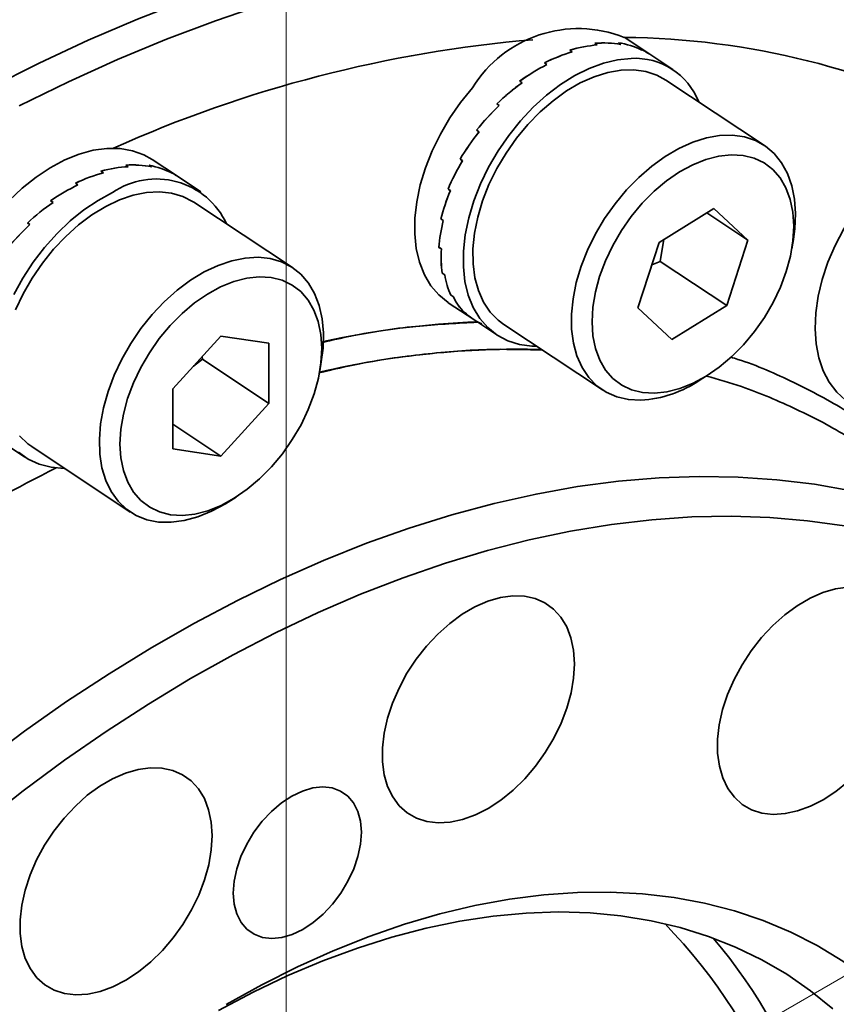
# Model space of a CAD drawing. Header units: millimetres. Extents: x -8713 to 3261, y -18743 to -8704.
# Tile 122 of 133: x 3162.99 to 3165.79, y -18291.78 to -18288.4. Entities that reach past the tile are written whole.
import ezdxf

# ---------------------------------------------------------------- set-up
doc = ezdxf.new("R2010")
doc.units = ezdxf.units.MM
doc.header["$LTSCALE"] = 10
doc.layers.add('1轮廓实线层', color=7, linetype='Continuous', lineweight=18)

msp = doc.modelspace()

# ---------------------------------------------------------------- linework, layer by layer
at = {"color": 7, "linetype": 'Continuous', "lineweight": 35}
for p, q in [((3163.6787, -18289.4825), (3163.844, -18289.5075)), ((3163.844, -18289.5075), (3163.8444, -18289.714)), ((3164.0191, -18289.6023), (3164.0244, -18289.5711)), ((3163.7046, -18290.053), (3163.7313, -18290.036))]:
    msp.add_line(p, q, dxfattribs=at)
at = {"color": 7, "linetype": 'Continuous', "lineweight": 35, "flags": 128}
for points in [[(3165.8342, -18290.3457), (3165.792, -18290.3515), (3165.7485, -18290.3642), (3165.7044, -18290.3835), (3165.6605, -18290.4091), (3165.6176, -18290.4406), (3165.5765, -18290.4773), (3165.5378, -18290.5186), (3165.5024, -18290.5638), (3165.4707, -18290.612), (3165.4435, -18290.6625), (3165.4211, -18290.7143), (3165.4039, -18290.7664), (3165.3924, -18290.818), (3165.3866, -18290.8682), (3165.3867, -18290.916), (3165.3927, -18290.9605), (3165.4044, -18291.0011), (3165.4217, -18291.0369), (3165.4443, -18291.0673), (3165.4717, -18291.0919), (3165.5035, -18291.1101), (3165.5391, -18291.1216), (3165.5778, -18291.1262), (3165.619, -18291.1238), (3165.6619, -18291.1145), (3165.7059, -18291.0985), (3165.7499, -18291.076), (3165.7934, -18291.0474), (3165.8355, -18291.0133)], [(3164.8945, -18290.6086), (3164.8915, -18290.5624), (3164.8826, -18290.5197), (3164.868, -18290.4814), (3164.8481, -18290.4482), (3164.823, -18290.4207), (3164.7933, -18290.3993), (3164.7596, -18290.3844), (3164.7224, -18290.3763), (3164.6823, -18290.3752), (3164.6401, -18290.381), (3164.5966, -18290.3937), (3164.5525, -18290.413), (3164.5086, -18290.4386), (3164.4657, -18290.47), (3164.4246, -18290.5067), (3164.386, -18290.548), (3164.3505, -18290.5932), (3164.3188, -18290.6415), (3164.2916, -18290.692), (3164.2692, -18290.7437), (3164.252, -18290.7959), (3164.2405, -18290.8475), (3164.2347, -18290.8976), (3164.2348, -18290.9454), (3164.2408, -18290.99), (3164.2525, -18291.0305), (3164.2698, -18291.0664), (3164.2924, -18291.0968), (3164.3198, -18291.1214), (3164.3516, -18291.1395), (3164.3872, -18291.151), (3164.4259, -18291.1556), (3164.4671, -18291.1533), (3164.5101, -18291.144), (3164.554, -18291.128), (3164.5981, -18291.1055), (3164.6415, -18291.0769), (3164.6836, -18291.0428), (3164.7236, -18291.0037), (3164.7608, -18290.9603), (3164.7944, -18290.9135), (3164.8239, -18290.864), (3164.8488, -18290.8128), (3164.8686, -18290.7607), (3164.883, -18290.7087), (3164.8917, -18290.6577), (3164.8945, -18290.6086)], [(3164.1621, -18291.1878), (3164.159, -18291.15), (3164.15, -18291.1161), (3164.1353, -18291.0869), (3164.1154, -18291.0634), (3164.0907, -18291.0461), (3164.0619, -18291.0355), (3164.0299, -18291.0319), (3163.9955, -18291.0355), (3163.9596, -18291.046), (3163.9232, -18291.0632), (3163.8874, -18291.0867), (3163.853, -18291.1158), (3163.8211, -18291.1497), (3163.7924, -18291.1875), (3163.7679, -18291.2282), (3163.748, -18291.2706), (3163.7335, -18291.3136), (3163.7247, -18291.356), (3163.7217, -18291.3967), (3163.7248, -18291.4345), (3163.7338, -18291.4684), (3163.7485, -18291.4976), (3163.7685, -18291.5211), (3163.7932, -18291.5384), (3163.8219, -18291.549), (3163.8539, -18291.5526), (3163.8883, -18291.5491), (3163.9242, -18291.5385), (3163.9606, -18291.5213), (3163.9964, -18291.4978), (3164.0308, -18291.4687), (3164.0627, -18291.4348), (3164.0914, -18291.397), (3164.116, -18291.3563), (3164.1358, -18291.3139), (3164.1503, -18291.2709), (3164.1592, -18291.2285), (3164.1621, -18291.1878)]]:
    msp.add_lwpolyline(points, dxfattribs=at)
at = {"layer": '1轮廓实线层'}
for q in [(3163.9041, -18263.938), (3185.3825, -18280.3886)]:
    msp.add_line((3163.9041, -18292.7891), q, dxfattribs=at)
at = {"layer": '1轮廓实线层', "color": 7, "linetype": 'Continuous', "lineweight": 35}
for p, q in [((3165.1536, -18288.5142), (3165.0659, -18288.456)), ((3164.8871, -18288.5058), (3164.8787, -18288.5002)), ((3164.8788, -18288.5002), (3164.8871, -18288.5057)), ((3164.9731, -18288.4822), (3164.9647, -18288.4767)), ((3164.9732, -18288.4822), (3164.9648, -18288.4767)), ((3165.054, -18288.4801), (3165.0456, -18288.4746)), ((3165.0457, -18288.4746), (3165.054, -18288.4801)), ((3165.1262, -18288.4996), (3165.1178, -18288.494)), ((3165.1179, -18288.4941), (3165.1262, -18288.4996)), ((3165.233, -18288.5669), (3165.1536, -18288.5142)), ((3164.7996, -18288.5497), (3164.7913, -18288.5442)), ((3164.7914, -18288.5441), (3164.7997, -18288.5497)), ((3164.7147, -18288.6122), (3164.7063, -18288.6066)), ((3164.7064, -18288.6066), (3164.7147, -18288.6121)), ((3165.5479, -18288.8278), (3165.2091, -18288.6029)), ((3164.6358, -18288.6904), (3164.6275, -18288.6848)), ((3164.6275, -18288.6848), (3164.6359, -18288.6903)), ((3164.5666, -18288.781), (3164.5582, -18288.7754)), ((3164.5583, -18288.7753), (3164.5666, -18288.7809)), ((3163.5299, -18288.9333), (3163.4433, -18288.8758)), ((3164.5016, -18288.8743), (3164.51, -18288.8798)), ((3164.5099, -18288.8799), (3164.5016, -18288.8744)), ((3164.5016, -18288.8744), (3164.5019, -18288.8745)), ((3163.3609, -18288.9005), (3163.3526, -18288.895)), ((3163.3526, -18288.895), (3163.361, -18288.9005)), ((3163.4409, -18288.9011), (3163.4325, -18288.8956)), ((3163.4326, -18288.8956), (3163.441, -18288.9011)), ((3163.267, -18288.9158), (3163.2754, -18288.9214)), ((3163.2753, -18288.9214), (3163.267, -18288.9159)), ((3163.5118, -18288.9232), (3163.5034, -18288.9177)), ((3163.5035, -18288.9177), (3163.5118, -18288.9233)), ((3163.6103, -18288.9867), (3163.5299, -18288.9333)), ((3163.1879, -18288.9629), (3163.1795, -18288.9574)), ((3163.1879, -18288.9629), (3163.1796, -18288.9573)), ((3164.4684, -18288.983), (3164.46, -18288.9774)), ((3164.46, -18288.9774), (3164.4602, -18288.9774)), ((3164.4601, -18288.9773), (3164.4684, -18288.9829)), ((3163.1024, -18289.0232), (3163.094, -18289.0176)), ((3163.0941, -18289.0176), (3163.1024, -18289.0231)), ((3163.9253, -18289.2475), (3163.5865, -18289.0227)), ((3165.1853, -18289.1605), (3165.3743, -18289.0439)), ((3165.3743, -18289.0439), (3165.4907, -18289.1527)), ((3164.4354, -18289.0799), (3164.4438, -18289.0855)), ((3164.4437, -18289.0856), (3164.4354, -18289.08)), ((3164.4354, -18289.08), (3164.4355, -18289.08)), ((3165.3497, -18289.0591), (3165.4907, -18289.1527)), ((3163.0226, -18289.0996), (3163.0142, -18289.0941)), ((3163.0143, -18289.094), (3163.0226, -18289.0995)), ((3165.1892, -18289.2262), (3165.2023, -18289.15)), ((3164.4287, -18289.1777), (3164.4288, -18289.1776)), ((3164.4287, -18289.1776), (3164.4371, -18289.1831)), ((3164.4371, -18289.1832), (3164.4287, -18289.1777)), ((3165.1128, -18289.3859), (3165.1853, -18289.1605)), ((3165.4907, -18289.1527), (3165.4182, -18289.3781)), ((3165.6418, -18289.1825), (3165.6471, -18289.1513)), ((3165.1604, -18289.2378), (3165.1892, -18289.2262)), ((3165.1892, -18289.2262), (3165.4182, -18289.3781)), ((3164.4403, -18289.2661), (3164.4487, -18289.2716)), ((3164.4404, -18289.2662), (3164.4404, -18289.2661)), ((3164.4487, -18289.2717), (3164.4404, -18289.2662)), ((3164.4697, -18289.3415), (3164.4781, -18289.3471)), ((3164.4781, -18289.3471), (3164.4697, -18289.3416)), ((3164.4697, -18289.3416), (3164.4698, -18289.3416)), ((3164.4608, -18289.3679), (3164.5485, -18289.4261)), ((3165.2292, -18289.4947), (3165.1128, -18289.3859)), ((3165.4182, -18289.3781), (3165.2292, -18289.4947)), ((3164.5156, -18289.4006), (3164.5239, -18289.4062)), ((3164.524, -18289.4062), (3164.5156, -18289.4007)), ((3164.5156, -18289.4007), (3164.5156, -18289.4007)), ((3164.5485, -18289.4261), (3164.6279, -18289.4788)), ((3164.6518, -18289.4428), (3164.9906, -18289.6677)), ((3163.5137, -18289.6641), (3163.6787, -18289.4825)), ((3163.6155, -18289.5621), (3163.6143, -18289.5533)), ((3163.5848, -18289.5859), (3163.6155, -18289.5621)), ((3163.6155, -18289.5621), (3163.8444, -18289.714)), ((3165.3272, -18289.6333), (3165.3539, -18289.6163)), ((3163.5142, -18289.8706), (3163.5137, -18289.6641)), ((3163.8444, -18289.714), (3163.6795, -18289.8955)), ((3163.514, -18289.7857), (3163.6795, -18289.8955)), ((3162.9248, -18289.8452), (3163.0052, -18289.8985)), ((3163.0291, -18289.8626), (3163.3679, -18290.0874)), ((3163.6795, -18289.8955), (3163.5142, -18289.8706))]:
    msp.add_line(p, q, dxfattribs=at)
at = {"layer": '1轮廓实线层', "color": 7, "linetype": 'Continuous', "lineweight": 35, "flags": 128}
for points in [[(3162.8851, -18288.6291), (3163.0542, -18288.5444), (3163.2234, -18288.4658), (3163.3925, -18288.3936), (3163.5612, -18288.3278), (3163.7294, -18288.2685), (3163.8968, -18288.2158)], [(3163.9953, -18288.2921), (3163.8284, -18288.3423), (3163.6608, -18288.3992), (3163.4925, -18288.4627), (3163.3238, -18288.5326), (3163.1549, -18288.609), (3162.986, -18288.6916)], [(3164.7643, -18289.5175), (3164.7486, -18289.5171), (3164.7053, -18289.5113), (3164.6652, -18289.4987), (3164.6288, -18289.4794), (3164.5966, -18289.4537), (3164.5691, -18289.4219), (3164.5467, -18289.3846), (3164.5297, -18289.3421), (3164.5183, -18289.2952), (3164.5127, -18289.2445), (3164.513, -18289.1906), (3164.5191, -18289.1344), (3164.531, -18289.0766), (3164.5485, -18289.0181), (3164.5713, -18288.9596), (3164.5992, -18288.9021), (3164.6318, -18288.8462), (3164.6685, -18288.7928), (3164.709, -18288.7426), (3164.7525, -18288.6964), (3164.7985, -18288.6547), (3164.8464, -18288.6182), (3164.8955, -18288.5874), (3164.945, -18288.5628), (3164.9944, -18288.5445), (3165.0428, -18288.533), (3165.0897, -18288.5284)], [(3164.6518, -18289.4428), (3164.6327, -18289.4284), (3164.6049, -18289.3999), (3164.582, -18289.3656), (3164.5644, -18289.3261), (3164.5524, -18289.282), (3164.5461, -18289.234), (3164.5456, -18289.1828), (3164.551, -18289.1292), (3164.5621, -18289.074), (3164.5788, -18289.018), (3164.6008, -18288.962), (3164.6279, -18288.907), (3164.6595, -18288.8537), (3164.6952, -18288.803), (3164.7345, -18288.7557), (3164.7767, -18288.7123), (3164.8213, -18288.6737), (3164.8676, -18288.6404), (3164.9148, -18288.6129), (3164.9622, -18288.5916), (3165.0091, -18288.5768), (3165.0549, -18288.5688), (3165.0988, -18288.5677), (3165.1401, -18288.5735), (3165.1782, -18288.5861), (3165.2091, -18288.6029)], [(3164.5439, -18288.6294), (3164.5033, -18288.6794), (3164.4664, -18288.7327), (3164.4336, -18288.7884), (3164.4055, -18288.8459), (3164.3824, -18288.9044), (3164.3646, -18288.9629), (3164.3524, -18289.0208), (3164.346, -18289.0771), (3164.3455, -18289.131), (3164.3508, -18289.182), (3164.3619, -18289.2291), (3164.3787, -18289.2717), (3164.4008, -18289.3094), (3164.4281, -18289.3414), (3164.46, -18289.3674), (3164.4608, -18289.3679)], [(3165.1226, -18289.7032), (3165.0799, -18289.7008), (3165.0401, -18289.6916), (3165.0038, -18289.6757), (3164.9715, -18289.6533), (3164.9437, -18289.6247), (3164.9208, -18289.5904), (3164.9033, -18289.551), (3164.8912, -18289.5069), (3164.8849, -18289.4589), (3164.8845, -18289.4077), (3164.8898, -18289.3541), (3164.9009, -18289.2988), (3164.9176, -18289.2428), (3164.9397, -18289.1869), (3164.9667, -18289.1318), (3164.9983, -18289.0786), (3165.034, -18289.0279), (3165.0733, -18288.9805), (3165.1156, -18288.9372), (3165.1601, -18288.8986), (3165.2064, -18288.8653), (3165.2536, -18288.8377), (3165.301, -18288.8164), (3165.348, -18288.8017), (3165.3937, -18288.7937), (3165.4376, -18288.7925), (3165.4789, -18288.7983), (3165.517, -18288.8109), (3165.5514, -18288.8301), (3165.5815, -18288.8557), (3165.6069, -18288.8872), (3165.6271, -18288.9241), (3165.642, -18288.966), (3165.6511, -18289.0121), (3165.6545, -18289.0618), (3165.6521, -18289.1143), (3165.6471, -18289.1513)], [(3163.4433, -18288.8758), (3163.4149, -18288.8599), (3163.3756, -18288.8456), (3163.333, -18288.8382), (3163.2877, -18288.8378), (3163.2404, -18288.8442), (3163.1916, -18288.8576), (3163.1422, -18288.8775), (3163.0927, -18288.9039), (3163.0439, -18288.9362), (3162.9964, -18288.9741), (3162.951, -18289.017), (3162.9082, -18289.0644), (3162.8687, -18289.1155), (3162.833, -18289.1696), (3162.8017, -18289.226)], [(3166.074, -18288.8386), (3166.0256, -18288.8731), (3165.9788, -18288.9129), (3165.9343, -18288.9576), (3165.8927, -18289.0064), (3165.8546, -18289.0587), (3165.8204, -18289.1138), (3165.7908, -18289.1708), (3165.7661, -18289.2291), (3165.7466, -18289.2877), (3165.7327, -18289.3458), (3165.7245, -18289.4027), (3165.7221, -18289.4575), (3165.7256, -18289.5094), (3165.7349, -18289.5578), (3165.7499, -18289.6019), (3165.7704, -18289.6412), (3165.7961, -18289.675), (3165.8266, -18289.703), (3165.8378, -18289.7109)], [(3165.1697, -18289.6792), (3165.2127, -18289.6746), (3165.2572, -18289.6631), (3165.3025, -18289.6448), (3165.3478, -18289.6202), (3165.3922, -18289.5895), (3165.4352, -18289.5533), (3165.4758, -18289.5123), (3165.5135, -18289.4671), (3165.5475, -18289.4186), (3165.5773, -18289.3674), (3165.6024, -18289.3146), (3165.6224, -18289.2611), (3165.6369, -18289.2076), (3165.6456, -18289.1553), (3165.6485, -18289.1048), (3165.6454, -18289.0572), (3165.6365, -18289.0132), (3165.6218, -18288.9736), (3165.6017, -18288.9391), (3165.5764, -18288.9102), (3165.5464, -18288.8874), (3165.5122, -18288.8712), (3165.4745, -18288.8618), (3165.4337, -18288.8594), (3165.3908, -18288.8639), (3165.3462, -18288.8754), (3165.301, -18288.8937), (3165.2557, -18288.9184), (3165.2113, -18288.9491), (3165.1683, -18288.9852), (3165.1277, -18289.0262), (3165.09, -18289.0714), (3165.056, -18289.12), (3165.0262, -18289.1711), (3165.001, -18289.2239), (3164.9811, -18289.2775), (3164.9666, -18289.3309), (3164.9578, -18289.3833), (3164.955, -18289.4337), (3164.958, -18289.4813), (3164.967, -18289.5253), (3164.9817, -18289.5649), (3165.0018, -18289.5995), (3165.0271, -18289.6284), (3165.0571, -18289.6511), (3165.0912, -18289.6673), (3165.129, -18289.6768), (3165.1697, -18289.6792)], [(3162.9674, -18289.3397), (3162.9985, -18289.2832), (3163.034, -18289.2289), (3163.0733, -18289.1777), (3163.1159, -18289.1301), (3163.1613, -18289.087), (3163.2086, -18289.0488), (3163.2574, -18289.0162), (3163.3069, -18288.9895)], [(3162.9737, -18289.3922), (3162.9998, -18289.3369), (3163.0306, -18289.2833), (3163.0656, -18289.232), (3163.1042, -18289.184), (3163.146, -18289.1399), (3163.1902, -18289.1003), (3163.2361, -18289.066), (3163.2832, -18289.0373), (3163.3307, -18289.0148), (3163.3777, -18288.9988), (3163.4238, -18288.9895), (3163.4681, -18288.9871), (3163.5099, -18288.9916), (3163.5487, -18289.0029), (3163.5838, -18289.0209), (3163.5865, -18289.0227)], [(3163.6474, -18290.0848), (3163.6001, -18290.1041), (3163.5534, -18290.1167), (3163.5082, -18290.1226), (3163.4651, -18290.1216), (3163.4247, -18290.1136), (3163.3876, -18290.0989), (3163.3545, -18290.0777), (3163.3259, -18290.0503), (3163.3021, -18290.017), (3163.2835, -18289.9785), (3163.2704, -18289.9352), (3163.263, -18289.8879), (3163.2615, -18289.8372), (3163.2657, -18289.784), (3163.2758, -18289.729), (3163.2914, -18289.6731), (3163.3125, -18289.617), (3163.3386, -18289.5618), (3163.3694, -18289.5081), (3163.4044, -18289.4569), (3163.443, -18289.4088), (3163.4848, -18289.3647), (3163.529, -18289.3252), (3163.575, -18289.2908), (3163.622, -18289.2622), (3163.6695, -18289.2397), (3163.7166, -18289.2237), (3163.7626, -18289.2144), (3163.8069, -18289.212), (3163.8487, -18289.2165), (3163.8875, -18289.2278), (3163.9226, -18289.2458), (3163.9536, -18289.2702), (3163.9799, -18289.3006), (3164.0011, -18289.3365), (3164.017, -18289.3775), (3164.0272, -18289.4229), (3164.0317, -18289.472), (3164.0303, -18289.524), (3164.0244, -18289.5711)], [(3163.6799, -18290.0646), (3163.7251, -18290.0399), (3163.7696, -18290.0092), (3163.8125, -18289.9731), (3163.8531, -18289.932), (3163.8908, -18289.8869), (3163.9248, -18289.8383), (3163.9547, -18289.7872), (3163.9798, -18289.7344), (3163.9998, -18289.6808), (3164.0142, -18289.6274), (3164.023, -18289.575), (3164.0259, -18289.5246), (3164.0228, -18289.477), (3164.0138, -18289.433), (3163.9992, -18289.3934), (3163.979, -18289.3588), (3163.9537, -18289.3299), (3163.9238, -18289.3072), (3163.8896, -18289.2909), (3163.8518, -18289.2815), (3163.8111, -18289.2791), (3163.7681, -18289.2837), (3163.7236, -18289.2952), (3163.6783, -18289.3134), (3163.6331, -18289.3381), (3163.5886, -18289.3688), (3163.5457, -18289.405), (3163.505, -18289.446), (3163.4674, -18289.4912), (3163.4333, -18289.5397), (3163.4035, -18289.5908), (3163.3784, -18289.6436), (3163.3584, -18289.6972), (3163.3439, -18289.7507), (3163.3352, -18289.803), (3163.3323, -18289.8535), (3163.3354, -18289.9011), (3163.3443, -18289.9451), (3163.359, -18289.9847), (3163.3792, -18290.0192), (3163.4044, -18290.0481), (3163.4344, -18290.0709), (3163.4686, -18290.0871), (3163.5064, -18290.0965), (3163.5471, -18290.0989), (3163.5901, -18290.0944), (3163.6346, -18290.0828), (3163.6799, -18290.0646)], [(3163.0291, -18289.8626), (3163.0157, -18289.8529), (3162.9871, -18289.8254)], [(3163.1416, -18289.9372), (3163.14, -18289.9372), (3163.0958, -18289.9336), (3163.0547, -18289.9231), (3163.0171, -18289.9059), (3162.9835, -18289.8821)], [(3162.861, -18290.9477), (3163.0043, -18290.8405), (3163.149, -18290.7389), (3163.2947, -18290.6429), (3163.4414, -18290.5529), (3163.5887, -18290.4688), (3163.7364, -18290.3908), (3163.8842, -18290.3191), (3164.0321, -18290.2537), (3164.1797, -18290.1948), (3164.3267, -18290.1425), (3164.473, -18290.0968), (3164.6184, -18290.0577), (3164.7626, -18290.0255), (3164.9053, -18290.0001), (3165.0465, -18289.9815), (3165.1857, -18289.9698), (3165.3229, -18289.965), (3165.4578, -18289.9671), (3165.5902, -18289.9761), (3165.7198, -18289.992), (3165.8466, -18290.0148)], [(3162.861, -18290.9477), (3163.0043, -18290.8405), (3163.149, -18290.7389), (3163.2947, -18290.6429), (3163.4414, -18290.5529), (3163.5887, -18290.4688), (3163.7364, -18290.3908), (3163.8842, -18290.3191), (3164.0321, -18290.2537), (3164.1797, -18290.1948), (3164.3267, -18290.1425), (3164.473, -18290.0968), (3164.6184, -18290.0577), (3164.7626, -18290.0255), (3164.9053, -18290.0001), (3165.0465, -18289.9815), (3165.1857, -18289.9698), (3165.3229, -18289.965), (3165.4578, -18289.9671), (3165.5902, -18289.9761), (3165.7198, -18289.992), (3165.8466, -18290.0148)], [(3163.7046, -18290.053), (3163.6948, -18290.0591), (3163.6474, -18290.0848)], [(3165.8231, -18290.1351), (3165.6958, -18290.1171), (3165.5657, -18290.1059), (3165.433, -18290.1017), (3165.298, -18290.1043), (3165.1609, -18290.1137), (3165.0218, -18290.1301), (3164.881, -18290.1532), (3164.7388, -18290.1832), (3164.5953, -18290.2199), (3164.4508, -18290.2633), (3164.3055, -18290.3134), (3164.1596, -18290.3699), (3164.0134, -18290.433), (3163.8671, -18290.5024), (3163.7209, -18290.578), (3163.5751, -18290.6597), (3163.4299, -18290.7475), (3163.2854, -18290.8411), (3163.1421, -18290.9404), (3163, -18291.0453), (3162.8594, -18291.1555)], [(3165.8231, -18290.1351), (3165.6958, -18290.1171), (3165.5657, -18290.1059), (3165.433, -18290.1017), (3165.298, -18290.1043), (3165.1609, -18290.1137), (3165.0218, -18290.1301), (3164.881, -18290.1532), (3164.7388, -18290.1832), (3164.5953, -18290.2199), (3164.4508, -18290.2633), (3164.3055, -18290.3134), (3164.1596, -18290.3699), (3164.0134, -18290.433), (3163.8671, -18290.5024), (3163.7209, -18290.578), (3163.5751, -18290.6597), (3163.4299, -18290.7475), (3163.2854, -18290.8411), (3163.1421, -18290.9404), (3163, -18291.0453), (3162.8594, -18291.1555)], [(3165.8342, -18290.3457), (3165.792, -18290.3515), (3165.7485, -18290.3642), (3165.7044, -18290.3835), (3165.6605, -18290.4091), (3165.6176, -18290.4406), (3165.5765, -18290.4773), (3165.5378, -18290.5186), (3165.5024, -18290.5638), (3165.4707, -18290.612), (3165.4435, -18290.6625), (3165.4211, -18290.7143), (3165.4039, -18290.7664), (3165.3924, -18290.818), (3165.3866, -18290.8682), (3165.3867, -18290.916), (3165.3927, -18290.9605), (3165.4044, -18291.0011), (3165.4217, -18291.0369), (3165.4443, -18291.0673), (3165.4717, -18291.0919), (3165.5035, -18291.1101), (3165.5391, -18291.1216), (3165.5778, -18291.1262), (3165.619, -18291.1238), (3165.6619, -18291.1145), (3165.7059, -18291.0985), (3165.7499, -18291.076), (3165.7934, -18291.0474), (3165.8355, -18291.0133)], [(3164.8945, -18290.6086), (3164.8915, -18290.5624), (3164.8826, -18290.5197), (3164.868, -18290.4814), (3164.8481, -18290.4482), (3164.823, -18290.4207), (3164.7933, -18290.3993), (3164.7596, -18290.3844), (3164.7224, -18290.3763), (3164.6823, -18290.3752), (3164.6401, -18290.381), (3164.5966, -18290.3937), (3164.5525, -18290.413), (3164.5086, -18290.4386), (3164.4657, -18290.47), (3164.4246, -18290.5067), (3164.386, -18290.548), (3164.3505, -18290.5932), (3164.3188, -18290.6415), (3164.2916, -18290.692), (3164.2692, -18290.7437), (3164.252, -18290.7959), (3164.2405, -18290.8475), (3164.2347, -18290.8976), (3164.2348, -18290.9454), (3164.2408, -18290.99), (3164.2525, -18291.0305), (3164.2698, -18291.0664), (3164.2924, -18291.0968), (3164.3198, -18291.1214), (3164.3516, -18291.1395), (3164.3872, -18291.151), (3164.4259, -18291.1556), (3164.4671, -18291.1533), (3164.5101, -18291.144), (3164.554, -18291.128), (3164.5981, -18291.1055), (3164.6415, -18291.0769), (3164.6836, -18291.0428), (3164.7236, -18291.0037), (3164.7608, -18290.9603), (3164.7944, -18290.9135), (3164.8239, -18290.864), (3164.8488, -18290.8128), (3164.8686, -18290.7607), (3164.883, -18290.7087), (3164.8917, -18290.6577), (3164.8945, -18290.6086)], [(3163.6489, -18291.1994), (3163.6458, -18291.1531), (3163.6369, -18291.1104), (3163.6224, -18291.0722), (3163.6024, -18291.0389), (3163.5774, -18291.0114), (3163.5477, -18290.99), (3163.5139, -18290.9751), (3163.4767, -18290.967), (3163.4366, -18290.9659), (3163.3945, -18290.9717), (3163.3509, -18290.9844), (3163.3069, -18291.0037), (3163.263, -18291.0293), (3163.2201, -18291.0608), (3163.1789, -18291.0975), (3163.1403, -18291.1388), (3163.1048, -18291.184), (3163.0732, -18291.2322), (3163.0459, -18291.2827), (3163.0235, -18291.3344), (3163.0064, -18291.3866), (3162.9948, -18291.4382), (3162.989, -18291.4884), (3162.9891, -18291.5361), (3162.9951, -18291.5807), (3163.0069, -18291.6213), (3163.0242, -18291.6571), (3163.0467, -18291.6875), (3163.0742, -18291.7121), (3163.1059, -18291.7303), (3163.1415, -18291.7418), (3163.1803, -18291.7464), (3163.2215, -18291.744), (3163.2644, -18291.7347), (3163.3083, -18291.7187), (3163.3524, -18291.6962), (3163.3959, -18291.6676), (3163.438, -18291.6335), (3163.478, -18291.5944), (3163.5151, -18291.551), (3163.5487, -18291.5042), (3163.5783, -18291.4547), (3163.6031, -18291.4035), (3163.623, -18291.3514), (3163.6373, -18291.2994), (3163.646, -18291.2484), (3163.6489, -18291.1994)], [(3163.6489, -18291.1994), (3163.6458, -18291.1531), (3163.6369, -18291.1104), (3163.6224, -18291.0722), (3163.6024, -18291.0389), (3163.5774, -18291.0114), (3163.5477, -18290.99), (3163.5139, -18290.9751), (3163.4767, -18290.967), (3163.4366, -18290.9659), (3163.3945, -18290.9717), (3163.3509, -18290.9844), (3163.3069, -18291.0037), (3163.263, -18291.0293), (3163.2201, -18291.0608), (3163.1789, -18291.0975), (3163.1403, -18291.1388), (3163.1048, -18291.184), (3163.0732, -18291.2322), (3163.0459, -18291.2827), (3163.0235, -18291.3344), (3163.0064, -18291.3866), (3162.9948, -18291.4382), (3162.989, -18291.4884), (3162.9891, -18291.5361), (3162.9951, -18291.5807), (3163.0069, -18291.6213), (3163.0242, -18291.6571), (3163.0467, -18291.6875), (3163.0742, -18291.7121), (3163.1059, -18291.7303), (3163.1415, -18291.7418), (3163.1803, -18291.7464), (3163.2215, -18291.744), (3163.2644, -18291.7347), (3163.3083, -18291.7187), (3163.3524, -18291.6962), (3163.3959, -18291.6676), (3163.438, -18291.6335), (3163.478, -18291.5944), (3163.5151, -18291.551), (3163.5487, -18291.5042), (3163.5783, -18291.4547), (3163.6031, -18291.4035), (3163.623, -18291.3514), (3163.6373, -18291.2994), (3163.646, -18291.2484), (3163.6489, -18291.1994)], [(3164.1621, -18291.1878), (3164.159, -18291.15), (3164.15, -18291.1161), (3164.1353, -18291.0869), (3164.1154, -18291.0634), (3164.0907, -18291.0461), (3164.0619, -18291.0355), (3164.0299, -18291.0319), (3163.9955, -18291.0355), (3163.9596, -18291.046), (3163.9232, -18291.0632), (3163.8874, -18291.0867), (3163.853, -18291.1158), (3163.8211, -18291.1497), (3163.7924, -18291.1875), (3163.7679, -18291.2282), (3163.748, -18291.2706), (3163.7335, -18291.3136), (3163.7247, -18291.356), (3163.7217, -18291.3967), (3163.7248, -18291.4345), (3163.7338, -18291.4684), (3163.7485, -18291.4976), (3163.7685, -18291.5211), (3163.7932, -18291.5384), (3163.8219, -18291.549), (3163.8539, -18291.5526), (3163.8883, -18291.5491), (3163.9242, -18291.5385), (3163.9606, -18291.5213), (3163.9964, -18291.4978), (3164.0308, -18291.4687), (3164.0627, -18291.4348), (3164.0914, -18291.397), (3164.116, -18291.3563), (3164.1358, -18291.3139), (3164.1503, -18291.2709), (3164.1592, -18291.2285), (3164.1621, -18291.1878)], [(3163.6968, -18291.7793), (3163.8196, -18291.7115), (3163.9426, -18291.65), (3164.0657, -18291.5947), (3164.1886, -18291.546), (3164.3109, -18291.5039), (3164.4323, -18291.4684), (3164.5527, -18291.4397), (3164.6717, -18291.4178), (3164.7891, -18291.4028), (3164.9046, -18291.3947), (3165.0179, -18291.3935), (3165.1287, -18291.3993), (3165.2369, -18291.4119), (3165.3422, -18291.4315), (3165.4443, -18291.4579), (3165.5431, -18291.491), (3165.6382, -18291.5309), (3165.7295, -18291.5774), (3165.8167, -18291.6304), (3165.8998, -18291.6898), (3165.9784, -18291.7555), (3166.0524, -18291.8272)], [(3163.6968, -18291.7793), (3163.8196, -18291.7115), (3163.9426, -18291.65), (3164.0657, -18291.5947), (3164.1886, -18291.546), (3164.3109, -18291.5039), (3164.4323, -18291.4684), (3164.5527, -18291.4397), (3164.6717, -18291.4178), (3164.7891, -18291.4028), (3164.9046, -18291.3947), (3165.0179, -18291.3935), (3165.1287, -18291.3993), (3165.2369, -18291.4119), (3165.3422, -18291.4315), (3165.4443, -18291.4579), (3165.5431, -18291.491), (3165.6382, -18291.5309), (3165.7295, -18291.5774), (3165.8167, -18291.6304), (3165.8998, -18291.6898), (3165.9784, -18291.7555), (3166.0524, -18291.8272)], [(3165.7833, -18291.7946), (3165.7059, -18291.7321), (3165.6242, -18291.6758), (3165.5384, -18291.6259), (3165.4486, -18291.5824), (3165.3551, -18291.5455), (3165.2581, -18291.5152), (3165.1578, -18291.4916), (3165.0545, -18291.4748), (3164.9484, -18291.4648), (3164.8397, -18291.4617), (3164.7288, -18291.4654), (3164.6157, -18291.4759), (3164.501, -18291.4932), (3164.3847, -18291.5173), (3164.2671, -18291.5481), (3164.1487, -18291.5856), (3164.0295, -18291.6295), (3163.9099, -18291.68), (3163.7902, -18291.7367), (3163.6707, -18291.7997)], [(3165.7833, -18291.7946), (3165.7059, -18291.7321), (3165.6242, -18291.6758), (3165.5384, -18291.6259), (3165.4486, -18291.5824), (3165.3551, -18291.5455), (3165.2581, -18291.5152), (3165.1578, -18291.4916), (3165.0545, -18291.4748), (3164.9484, -18291.4648), (3164.8397, -18291.4617), (3164.7288, -18291.4654), (3164.6157, -18291.4759), (3164.501, -18291.4932), (3164.3847, -18291.5173), (3164.2671, -18291.5481), (3164.1487, -18291.5856), (3164.0295, -18291.6295), (3163.9099, -18291.68), (3163.7902, -18291.7367), (3163.6707, -18291.7997)]]:
    msp.add_lwpolyline(points, dxfattribs=at)
at = {"layer": '1轮廓实线层', "color": 7, "linetype": 'Continuous', "lineweight": 35}
for centre, radius, start, end in [((3164.9085, -18288.8546), 0.4285, 68.4457, 148.2984), ((3165.1229, -18292.8728), 4.4242, 94.8156, 114.1909), ((3165.0394, -18291.1716), 2.7156, 62.591, 89.4354), ((3165.1022, -18288.7638), 0.2358, 21.4576, 93.0337), ((3163.4577, -18289.208), 0.2654, 24.6362, 124.6222), ((3164.6851, -18292.5136), 3.0825, 92.3079, 102.2388), ((3164.698, -18292.5097), 2.9818, 88.3897, 103.1735), ((3165.0964, -18289.292), 0.412, 273.6379, 304.0651), ((3165.5145, -18294.7429), 5.3738, 116.5504, 126.1336), ((3163.911, -18292.7707), 1.8123, 356.7909, 44.4399), ((3163.9041, -18292.7891), 1.9198, 357.382, 40.1426)]:
    msp.add_arc(centre, radius, start, end, dxfattribs=at)
for centre, major_axis, ratio, start_param, end_param in [((3164.8552, -18288.973), (0.3537, 0.42), 0.694445, 0.811767, 1.021206), ((3164.8469, -18288.9674), (0.3619, 0.4139), 0.679012, 0.822461, 1.0319), ((3164.8552, -18288.973), (0.3422, 0.4284), 0.7072, 0.585389, 0.794828), ((3164.8469, -18288.9674), (0.3537, 0.42), 0.694458, 0.602117, 0.811556), ((3164.8552, -18288.973), (0.3278, 0.4387), 0.716346, 0.353549, 0.562989), ((3164.8469, -18288.9674), (0.3422, 0.4284), 0.707211, 0.375733, 0.585173), ((3164.8552, -18288.973), (0.3112, 0.4501), 0.721128, 0.117832, 0.327271), ((3164.8469, -18288.9674), (0.3278, 0.4387), 0.716353, 0.143889, 0.353329), ((3164.8552, -18288.973), (0.2937, 0.4617), 0.721113, 6.269259, 6.373333), ((3164.8469, -18288.9674), (0.3112, 0.4501), 0.72113, 0.013732, 0.117609), ((3164.8552, -18288.973), (0.3619, 0.4139), 0.678997, 1.032105, 1.241544), ((3164.8469, -18288.9674), (0.3668, 0.4103), 0.661816, 1.036988, 1.246428), ((3164.8469, -18288.9674), (0.3686, 0.4091), 0.643754, 1.246404, 1.455843), ((3164.8552, -18288.973), (0.3668, 0.4103), 0.661799, 1.246627, 1.456067), ((3164.8552, -18288.973), (0.3686, 0.4091), 0.643737, 1.456038, 1.665478), ((3164.8469, -18288.9674), (0.3676, 0.4101), 0.625623, 1.451614, 1.661054), ((3164.8469, -18288.9674), (0.3641, 0.4128), 0.608124, 1.653545, 1.862985), ((3164.8552, -18288.973), (0.3676, 0.4101), 0.625606, 1.661246, 1.870685), ((3163.2326, -18289.3927), (0.3406, 0.4296), 0.708559, 0.556685, 0.766125), ((3163.2242, -18289.3872), (0.3524, 0.4209), 0.696219, 0.574146, 0.783586), ((3163.2326, -18289.3927), (0.3258, 0.4401), 0.717195, 0.324253, 0.533693), ((3163.2242, -18289.3872), (0.3405, 0.4296), 0.708569, 0.347029, 0.556469), ((3163.2326, -18289.3927), (0.3091, 0.4516), 0.721393, 0.088211, 0.29765), ((3163.2242, -18289.3872), (0.3258, 0.4401), 0.717201, 0.114593, 0.324032), ((3164.8552, -18288.973), (0.3641, 0.4128), 0.608108, 1.863174, 2.072613), ((3164.8469, -18288.9674), (0.3584, 0.4171), 0.591879, 1.853036, 2.062475), ((3163.2326, -18289.3927), (0.3524, 0.4209), 0.696206, 0.783797, 0.993236), ((3163.2242, -18289.3872), (0.361, 0.4145), 0.681058, 0.795246, 1.004686), ((3163.2326, -18289.3927), (0.2916, 0.4632), 0.720769, 6.265841, 6.343736), ((3163.2242, -18289.3872), (0.3091, 0.4516), 0.721395, 0.01029, 0.087988), ((3163.2326, -18289.3927), (0.361, 0.4145), 0.681043, 1.004891, 1.214331), ((3163.2242, -18289.3872), (0.3663, 0.4107), 0.66403, 1.010469, 1.219909), ((3164.8469, -18288.9674), (0.3509, 0.4226), 0.577431, 2.050794, 2.260233), ((3164.8552, -18288.973), (0.3584, 0.4171), 0.591864, 2.062662, 2.272102), ((3163.2326, -18289.3927), (0.3663, 0.4107), 0.664014, 1.220109, 1.429548), ((3163.2242, -18289.3872), (0.3685, 0.4092), 0.646031, 1.220476, 1.429916), ((3163.2242, -18289.3872), (0.3679, 0.4098), 0.627868, 1.426161, 1.6356), ((3163.2326, -18289.3927), (0.3685, 0.4092), 0.646014, 1.430111, 1.639551), ((3164.8469, -18288.9674), (0.3418, 0.4291), 0.565254, 2.247382, 2.456822), ((3164.8552, -18288.973), (0.3509, 0.4226), 0.577418, 2.260419, 2.469858), ((3164.8552, -18288.973), (0.3418, 0.4291), 0.565243, 2.457006, 2.666446), ((3164.8469, -18288.9674), (0.3315, 0.4363), 0.555745, 2.443226, 2.652666), ((3164.8469, -18288.9674), (0.3203, 0.444), 0.549218, 2.638631, 2.848071), ((3164.8552, -18288.973), (0.3315, 0.4363), 0.555737, 2.65285, 2.862289), ((3164.8552, -18288.973), (0.3203, 0.444), 0.549213, 2.848255, 3.057694), ((3164.8469, -18288.9674), (0.3086, 0.4519), 0.545892, 2.833812, 3.043252), ((3164.8469, -18288.9674), (0.2966, 0.4599), 0.545878, 3.028924, 3.134487), ((3164.8552, -18288.973), (0.3086, 0.4519), 0.54589, 3.043435, 3.252875)]:
    msp.add_ellipse(centre, major_axis=major_axis, ratio=ratio, start_param=start_param, end_param=end_param, dxfattribs=at)
for points, knots in [([(3164.0288, -18289.5042), (3164.0611, -18289.4967), (3164.1742, -18289.4707), (3164.3527, -18289.4459), (3164.4957, -18289.4383), (3164.5615, -18289.4348)], [0, 0, 0, 0, 0.177636, 0.621435, 1, 1, 1, 1]), ([(3164.7848, -18289.5311), (3164.7305, -18289.5293), (3164.6022, -18289.5251), (3164.3924, -18289.5414), (3164.1901, -18289.5684), (3164.0631, -18289.5981), (3164.0159, -18289.6091)], [0, 0, 0, 0, 0.220315, 0.521104, 0.821894, 1, 1, 1, 1]), ([(3165.4326, -18289.5556), (3165.4404, -18289.5579), (3165.5157, -18289.5802), (3165.6494, -18289.6402), (3165.8318, -18289.7365), (3166.0015, -18289.853), (3166.1596, -18289.9846), (3166.2538, -18290.0863), (3166.3006, -18290.1368)], [0, 0, 0, 0, 0.022663, 0.218644, 0.414638, 0.610575, 0.806555, 1, 1, 1, 1]), ([(3165.9022, -18289.8755), (3165.8808, -18289.8605), (3165.8038, -18289.8066), (3165.6592, -18289.7329), (3165.496, -18289.6619), (3165.3886, -18289.6314), (3165.3482, -18289.62)], [0, 0, 0, 0, 0.129453, 0.463862, 0.798272, 1, 1, 1, 1])]:
    msp.add_open_spline(points, degree=3, knots=knots, dxfattribs=at)

doc.saveas('drawing.dxf')
